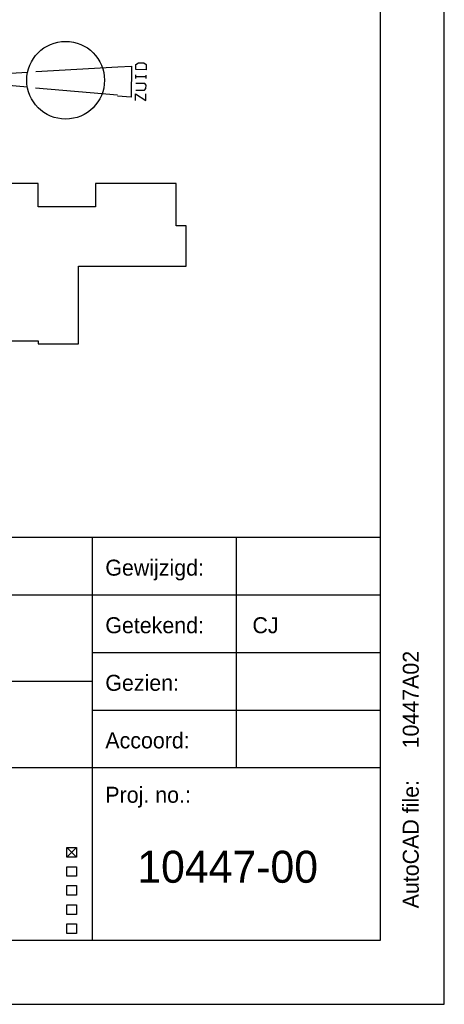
# Model space of a CAD drawing. Extents: x 25315 to 170951, y 867852 to 951952.
# Tile 82 of 119: x 164312 to 170951, y 867852 to 883242. Entities that reach past the tile are written whole.
import ezdxf

# ---------------------------------------------------------------- set-up
doc = ezdxf.new("R2010")
doc.units = 0
doc.header["$LTSCALE"] = 100
doc.layers.get('0').update_dxf_attribs({"linetype": 'CONTINUOUS'})
for name, color, linetype in [('00KAD025', 2, 'CONTINUOUS'), ('00KAD070', 5, 'CONTINUOUS'), ('AL$1----_ALGEMEEN', 7, 'CONTINUOUS'), ('AL$2----_RENVOOI', 7, 'CONTINUOUS'), ('AL$5----_NOORDPIJL', 7, 'CONTINUOUS'), ('BL$4----', 7, 'CONTINUOUS')]:
    doc.layers.add(name, color=color, linetype=linetype)
doc.styles.add('BURO-025', font='BUROFONT.shx', dxfattribs={"height": 250})
doc.styles.add('BURO-035', font='BUROFONT.shx', dxfattribs={"height": 350})
doc.styles.add('BURO-050', font='BUROFONT.shx', dxfattribs={"height": 500})

# ---------------------------------------------------------------- blocks, each defined once
blk = doc.blocks.new('KUIJPERSKLEUR')
at = {"color": 1}
for p, q in [((-185, 73), (-10, 73)), ((-55, 10), (-55, 73)), ((-32.5, 37), (-32.5, 73)), ((-185, 64), (-10, 64)), ((-55, 55), (-10, 55)), ((-185, 50.5), (-55, 50.5)), ((-55, 46), (-10, 46)), ((-185, 37), (-10, 37)), ((-59, 24.51), (-57.5, 23.01)), ((-59, 23.01), (-57.5, 24.51)), ((-59, 24.51), (-57.5, 24.51)), ((-59, 23.01), (-59, 24.51)), ((-57.5, 24.51), (-57.5, 23.01)), ((-57.5, 23.01), (-59, 23.01)), ((-59, 20.01), (-59, 21.51)), ((-59, 21.51), (-57.5, 21.51)), ((-57.5, 20.01), (-59, 20.01)), ((-57.5, 21.51), (-57.5, 20.01)), ((-59, 17.05), (-59, 18.55)), ((-59, 18.55), (-57.5, 18.55)), ((-57.5, 18.55), (-57.5, 17.05)), ((-57.5, 17.05), (-59, 17.05)), ((-59, 14.05), (-59, 15.55)), ((-59, 15.55), (-57.5, 15.55)), ((-57.5, 15.55), (-57.5, 14.05)), ((-57.5, 14.05), (-59, 14.05)), ((-59, 12.58), (-57.5, 12.58)), ((-59, 11.08), (-59, 12.58)), ((-57.5, 12.58), (-57.5, 11.08)), ((-57.5, 11.08), (-59, 11.08))]:
    blk.add_line(p, q, dxfattribs=at)
at = {"color": 1, "style": 'BURO-025'}
for s, p in [('Gewijzigd:', (-53, 67)), ('Getekend:', (-53, 58)), ('Gezien:', (-53, 49)), ('Accoord:', (-53, 40)), ('Proj. no.:', (-53, 31.5))]:
    blk.add_text(s, height=2.5, dxfattribs=at).set_placement(p)
blk.add_text('AutoCAD file:', height=2.5, rotation=90, dxfattribs=at).set_placement((-4, 15))
at = {"color": 150, "style": 'BURO-025'}
for tag, p in [('TKSCHAAL', (-167, 67)), ('TKBLADNR', (-124, 67)), ('TKDATCREAT', (-81, 67)), ('TKDATA', (-30, 67)), ('TKINIT', (-30, 58)), ('PRPRLEID', (-30, 49)), ('PRGRLEID', (-30, 40))]:
    blk.add_attdef(tag, p, '', height=2.5, dxfattribs=at)
at = {"color": 3, "style": 'BURO-035'}
for tag, p in [('PROMSCHR', (-177, 55)), ('TK1OMSCHR', (-177, 42))]:
    blk.add_attdef(tag, p, '', height=3.5, dxfattribs=at)
at = {"color": 1, "style": 'BURO-025'}
blk.add_attdef('TKFILE', (-4, 40), '', height=2.5, rotation=90, dxfattribs=at)
blk.add_attdef('PRNAAM', (-30, 31.5), '', height=2.5, dxfattribs=at)
at = {"color": 4, "style": 'BURO-050'}
blk.add_attdef('TKTEKNR', (-48, 19), '', height=5, dxfattribs=at)

msp = doc.modelspace()

# ---------------------------------------------------------------- linework, layer by layer
at = {"layer": '00KAD025', "linetype": 'CONTINUOUS'}
for p, q in [((170950.7, 867852.4), (170950.7, 951952.4)), ((25314.7, 867852.4), (170950.7, 867852.4))]:
    msp.add_line(p, q, dxfattribs=at)
at = {"layer": '00KAD070', "linetype": 'CONTINUOUS'}
for p, q in [((169950.7, 868852.4), (169950.7, 950952.4)), ((26314.7, 868852.4), (169950.7, 868852.4))]:
    msp.add_line(p, q, dxfattribs=at)
at = {"layer": 'AL$1----_ALGEMEEN', "color": 8}
msp.add_circle((165030.1, 882295.8), 607.6, dxfattribs=at)
at = {"layer": 'AL$2----_RENVOOI', "color": 8}
msp.add_lwpolyline([(163342.9, 878221.4), (164599.9, 878221.4), (164599.9, 878175.7), (165230.7, 878175.7), (165230.7, 879389.3), (166916.6, 879389.3), (166916.6, 880020.1), (166758.5, 880020.1), (166758.5, 880682.7), (165499.3, 880682.7), (165499.3, 880315.4), (164601.1, 880315.4), (164601.1, 880682.7), (163341.8, 880682.7)], dxfattribs=at)
at = {"layer": 'AL$5----_NOORDPIJL', "color": 8}
for points in [[(164563.8, 882430.2), (165847.9, 882507.6)], [(165847.9, 882507.6), (166061.4, 882517.9), (166054.6, 882032), (165841.5, 882048.2)], [(166290.3, 882460.2), (166129.1, 882462.4), (166130.2, 882543), (166170.9, 882568.7), (166251.5, 882567.6), (166291.4, 882540.8), (166290.3, 882460.2)], [(164432.3, 882186), (162842.8, 882326.2), (164435.6, 882422.2)], [(166127.2, 882325.4), (166127.9, 882379.7)], [(166127.6, 882354.8), (166288.8, 882352.6)], [(166288.4, 882323.1), (166289.2, 882377.5)], [(165841.7, 882061.4), (164560.2, 882174.2)], [(166126.6, 882139.9), (166265.6, 882138), (166286.2, 882164), (166286.9, 882218.3), (166267.1, 882244.9), (166126.1, 882246.8)], [(166122.3, 881978.7), (166123.8, 882085.6), (166283.6, 881976.5), (166285.1, 882083.3)]]:
    msp.add_lwpolyline(points, dxfattribs=at)

# ---------------------------------------------------------------- block references
at = {"layer": 'BL$4----'}
ref = msp.add_blockref('KUIJPERSKLEUR', (170950.7, 867852.4), dxfattribs=dict(at, xscale=100, yscale=100, zscale=100))
ref.add_attrib('TKINIT', 'CJ', (167950.7, 873652.4), dxfattribs={"layer": '0', "color": 150, "height": 250, "style": 'BURO-025'})
ref.add_attrib('TKFILE', '10447A02', (170550.7, 871852.4), dxfattribs={"layer": '0', "color": 1, "height": 250, "rotation": 90, "style": 'BURO-025'})
ref.add_attrib('TKTEKNR', '10447-00', (166150.7, 869752.4), dxfattribs={"layer": '0', "color": 4, "height": 500, "style": 'BURO-050'})

doc.saveas('drawing.dxf')
